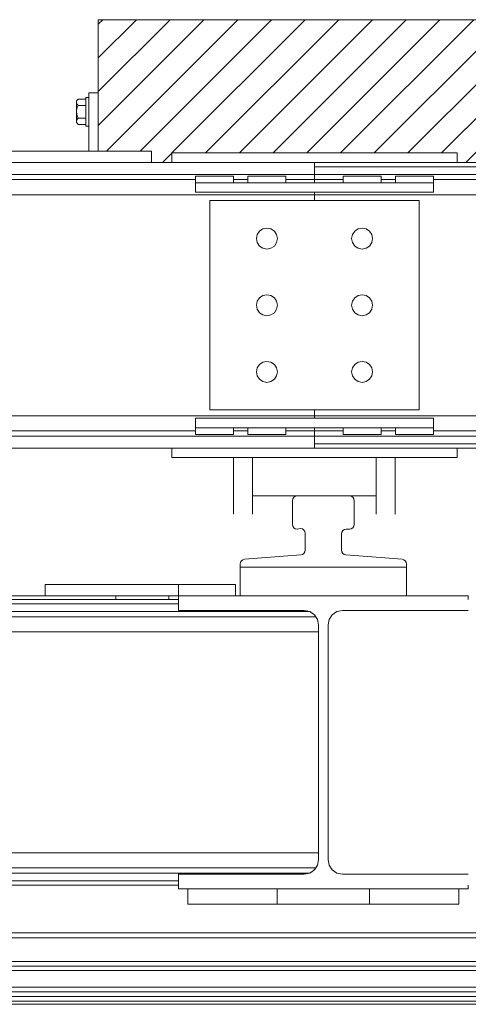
# Model space of a CAD drawing. Header units: millimetres. Extents: x 53056 to 116131, y -669674 to -625124.
# Tile 236 of 256: x 69729 to 70200, y -635887 to -634853. Entities that reach past the tile are written whole.
import ezdxf

# ---------------------------------------------------------------- set-up
doc = ezdxf.new("R2010")
doc.units = ezdxf.units.MM
doc.header["$MEASUREMENT"] = 0
doc.linetypes.add('DGN Style 1', pattern=[536.1990872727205, 0.8921781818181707, -535.3069090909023])
for name, color, linetype, lineweight in [('Main Cradle', 7, 'Continuous', 0), ('Main Cradle Rails', 7, 'Continuous', 0), ('Side Cradle Blocks', 7, 'Continuous', 0), ('Side Cradle Stbd', 7, 'Continuous', 0)]:
    doc.layers.add(name, color=color, linetype=linetype, lineweight=lineweight)

# ---------------------------------------------------------------- blocks, each defined once
blk = doc.blocks.new('*U55')
at = {"linetype": 'Continuous', "lineweight": 0}
h = blk.add_hatch(dxfattribs=at)
h.set_pattern_fill('HATCH', color=30, style=0, pattern_type=2)
h.set_pattern_definition([(45, (-14684.229276, 12474.993428), (-17.71895608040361, 17.71895608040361), [])])
h.paths.add_polyline_path([(-14334.31152483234, 12396.1757699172), (-14327.7467942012, 12396.1757699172), (-14327.7467942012, 12469.45638980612), (-14327.7467942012, 12546.1757699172), (-14782.7467942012, 12546.1757699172), (-14782.7467942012, 12469.45638980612), (-14782.7467942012, 12408.1757699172), (-14726.74679420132, 12408.1757699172), (-14726.74679420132, 12396.1757699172), (-14705.52989966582, 12396.17580080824), (-14705.52989966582, 12406.1757699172), (-14405.52989966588, 12406.1757699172), (-14405.52989966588, 12396.1757699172)])
at = {"color": 30, "linetype": 'Continuous', "lineweight": 0, "flags": 128}
blk.add_lwpolyline([(-14334.31152483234, 12396.1757699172), (-14327.7467942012, 12396.1757699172), (-14327.7467942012, 12469.45638980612), (-14327.7467942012, 12546.1757699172), (-14782.7467942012, 12546.1757699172), (-14782.7467942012, 12469.45638980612), (-14782.7467942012, 12408.1757699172), (-14726.74679420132, 12408.1757699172), (-14726.74679420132, 12396.1757699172), (-14705.52989966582, 12396.17580080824), (-14705.52989966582, 12406.1757699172), (-14405.52989966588, 12406.1757699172), (-14405.52989966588, 12396.1757699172), (-14334.31152483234, 12396.1757699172)], close=True, dxfattribs=at)
at = {"layer": 'Main Cradle', "color": 7, "linetype": 'Continuous', "lineweight": 0}
for p, q in [((-14633.75592507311, 11940.97755214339), (-14633.75592507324, 11970.97755214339)), ((-14458.75592507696, 11940.97755214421), (-14458.75592507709, 11970.97755214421)), ((-14838.65951416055, 11940.97755214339), (-14838.65951416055, 11952.97755214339)), ((-14838.65592507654, 11940.97755214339), (-14838.65592507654, 11952.97755214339)), ((-14698.65592507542, 11940.97758324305), (-14698.65592507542, 11952.97755214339)), ((-14638.65592507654, 11940.97758303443), (-14638.65592507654, 11952.97755214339)), ((-14698.65592507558, 11937.07755214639), (-16843.85592507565, 11937.07755214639)), ((-16703.85230509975, 11940.97755214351), (-14838.65951416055, 11940.97755214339)), ((-14764.43306534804, 11940.97752125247), (-14764.43306534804, 11937.07758303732)), ((-14708.65592507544, 11940.97752125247), (-14708.65592507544, 11937.07758303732)), ((-14554.27596613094, 11919.05730642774), (-15039.22592507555, 11919.05730642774)), ((-14560.91651307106, 11924.48560870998), (-14954.56713735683, 11924.48560870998)), ((-14559.68430189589, 11923.81589246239), (-14560.60368457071, 11924.39429550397)), ((-14560.58649438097, 11924.41871820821), (-14560.58102832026, 11924.41498905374)), ((-14555.70133560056, 11921.08587711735), (-14555.84572735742, 11921.25103895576)), ((-14555.70235234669, 11921.08657078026), (-14555.70133560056, 11921.08587711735)), ((-14555.40468817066, 11920.74655833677), (-14555.70133560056, 11921.08587711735)), ((-14551.20595596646, 11903.10817468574), (-15039.22592507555, 11903.10817468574)), ((-14552.36593665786, 11657.96182460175), (-14552.35840919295, 11657.98378156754)), ((-14554.27596612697, 11655.09779786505), (-15039.22592507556, 11655.09779786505)), ((-14560.59715863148, 11649.75078222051), (-14560.43440419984, 11649.83800948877)), ((-14556.72032126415, 11652.31968036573), (-14555.83160610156, 11653.20383362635)), ((-14555.83160610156, 11653.20383362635), (-14554.96618484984, 11654.06481254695)), ((-14698.65592507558, 11637.07755214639), (-16843.85592507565, 11637.07755214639)), ((-14698.65592507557, 11633.17755214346), (-14698.65592507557, 11641.69492971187)), ((-14688.65592507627, 11633.17752125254), (-14688.65592507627, 11623.50167268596)), ((-14594.85415746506, 11633.17752125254), (-14594.85415746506, 11623.50167268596)), ((-14497.65769268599, 11633.17752125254), (-14497.65769268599, 11623.50167268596)), ((-14403.85592507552, 11633.17752125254), (-14403.85592507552, 11623.50167268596)), ((-14688.65592507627, 11623.50167288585), (-14688.65592507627, 11617.17755214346)), ((-14594.85415746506, 11623.50167288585), (-14594.85415746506, 11617.17755214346)), ((-14497.65769268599, 11623.50167288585), (-14497.65769268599, 11617.17755214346)), ((-14403.85592507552, 11623.50167288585), (-14403.85592507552, 11617.17755214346))]:
    blk.add_line(p, q, dxfattribs=at)
at = {"layer": 'Main Cradle', "color": 7, "linetype": 'Continuous', "lineweight": 0, "flags": 128}
for points in [[(-14633.75592507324, 11970.97755214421), (-14633.75592507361, 11970.97755214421), (-14633.7559250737, 11974.35030680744), (-14633.41147971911, 11976.17398741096), (-14632.42560069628, 11977.74640468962), (-14630.93412058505, 11978.85091391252), (-14629.14253274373, 11979.33533785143), (-14569.86931740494, 11983.93219581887), (-14568.07772956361, 11984.41661975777), (-14566.58624945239, 11985.52112898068), (-14565.60037042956, 11987.09354625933), (-14565.25592507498, 11988.91722686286), (-14565.25592507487, 12006.61005514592), (-14565.62319863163, 12008.49097133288), (-14566.67106335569, 12010.09556320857), (-14568.24557804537, 12011.18810110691), (-14570.11543165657, 12011.60808091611), (-14572.00592507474, 12011.29380364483), (-14573.89641849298, 12010.97952637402), (-14575.76627210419, 12011.39950618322), (-14577.34078679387, 12012.49204408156), (-14578.38865151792, 12014.09663595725), (-14578.75592507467, 12015.97755214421), (-14578.7559250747, 12040.97755214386), (-14578.37532273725, 12042.89096930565), (-14577.29145898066, 12044.51308604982), (-14575.66934223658, 12045.59694980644), (-14573.7559250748, 12045.97755214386), (-14518.75592507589, 12045.97755214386), (-14516.84250791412, 12045.59694980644), (-14515.22039117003, 12044.51308604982), (-14514.13652741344, 12042.89096930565), (-14513.755925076, 12040.97755214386), (-14513.755925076, 12015.97755214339), (-14514.13652741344, 12014.0641349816), (-14515.22039117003, 12012.44201823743), (-14516.84250791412, 12011.35815448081), (-14518.75592507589, 12010.97755214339), (-14522.25592507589, 12010.97755214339), (-14524.16934223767, 12010.59694980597), (-14525.79145898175, 12009.51308604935), (-14526.87532273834, 12007.8909693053), (-14527.25592507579, 12005.97755214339), (-14527.25592507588, 11988.91722686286), (-14526.9114797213, 11987.09354625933), (-14525.92560069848, 11985.52112898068), (-14524.43412058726, 11984.41661975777), (-14522.64253274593, 11983.93219581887), (-14463.36931740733, 11979.33533785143), (-14461.57772956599, 11978.85091391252), (-14460.08624945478, 11977.74640468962), (-14459.10037043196, 11976.17398741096), (-14458.75592507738, 11974.35030680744), (-14458.75592507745, 11970.97755214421)], [(-14458.75592507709, 11970.97755214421), (-14458.75592507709, 11970.97755214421), (-14633.75592507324, 11970.97755214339)], [(-14698.65592507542, 11952.97755214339), (-14838.65592507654, 11952.97755214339), (-14838.65951416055, 11952.97755214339), (-14838.65951416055, 11952.97755214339)], [(-14638.65592507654, 11952.97755214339), (-14638.65592507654, 11952.97755214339), (-14698.65592507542, 11952.97755214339)], [(-14698.65627257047, 11940.97755214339), (-14838.65592507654, 11940.97755214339), (-14838.65951416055, 11940.97755214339), (-14838.65951416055, 11940.97755214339)], [(-14698.65592507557, 11641.69492971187), (-14698.65592507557, 11648.57755214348), (-14566.40592507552, 11648.57755214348), (-14560.58913690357, 11649.73458324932), (-14555.65790200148, 11653.02952906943), (-14552.36295618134, 11657.96076397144), (-14551.20592507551, 11663.77755214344), (-14551.20592507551, 11910.37755214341), (-14552.36295618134, 11916.19434031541), (-14555.65790200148, 11921.12557521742), (-14560.58913690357, 11924.42052103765), (-14566.40592507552, 11925.57755214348), (-14698.65592507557, 11925.57755214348), (-14698.65592507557, 11940.97755214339), (-14393.85592507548, 11940.97755214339), (-14393.85592507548, 11937.07755214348)], [(-14698.65592507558, 11932.46017458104), (-14954.56713735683, 11932.46017458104), (-15362.91153121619, 11932.46017458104), (-15771.25592507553, 11932.46017458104), (-16179.6003189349, 11932.46017458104), (-16587.94471279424, 11932.46017458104)], [(-14393.85592507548, 11925.57755214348), (-14393.85592507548, 11925.57755214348), (-14526.10592507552, 11925.57755214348), (-14531.92271324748, 11924.42052103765), (-14536.85394814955, 11921.12557521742), (-14540.1488939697, 11916.19434031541), (-14541.30592507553, 11910.37755214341), (-14541.30592507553, 11663.77755214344), (-14540.1488939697, 11657.96076397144), (-14536.85394814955, 11653.02952906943), (-14531.92271324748, 11649.73458324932), (-14526.10592507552, 11648.57755214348), (-14393.85592507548, 11648.57755214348), (-14393.85592507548, 11648.57755214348)], [(-14560.60454290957, 11924.39447054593), (-14560.60368457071, 11924.39429550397), (-14560.6712976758, 11924.4368323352)], [(-14552.35344762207, 11916.14637921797), (-14552.37339669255, 11916.18964035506), (-14552.40356111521, 11916.2550542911)], [(-14551.20595596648, 11671.04692960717), (-15039.22592507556, 11671.04692960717), (-15527.24592507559, 11671.04692960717), (-16015.26592507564, 11671.04692960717), (-16503.28592507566, 11671.04692960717)], [(-16587.94471280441, 11649.66949558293), (-16179.60031894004, 11649.66949558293), (-15771.25592507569, 11649.66949558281), (-15362.91153121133, 11649.66949558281), (-14954.56713734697, 11649.66949558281), (-14560.91651304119, 11649.66949558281)], [(-14560.64986316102, 11649.72253554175), (-14560.59715863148, 11649.75078222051), (-14560.59820806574, 11649.7505702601)], [(-16587.94471280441, 11641.69492971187), (-16179.60031894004, 11641.69492971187), (-15771.25592507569, 11641.69492971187), (-15362.91153121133, 11641.69492971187), (-14954.56713734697, 11641.69492971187), (-14698.65592507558, 11641.69492971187)], [(-14393.85592507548, 11637.07755214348), (-14393.85592507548, 11633.17755214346), (-14698.65592507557, 11633.17755214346)], [(-14688.65592507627, 11617.17755214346), (-14594.85415746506, 11617.17755214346), (-14586.99818754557, 11617.17755214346), (-14573.29968553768, 11617.17755214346), (-14555.72304744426, 11617.17755214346), (-14536.78880270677, 11617.17755214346), (-14519.21216461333, 11617.17755214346), (-14505.51366260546, 11617.17755214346), (-14497.65769268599, 11617.17755214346), (-14403.85592507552, 11617.17755214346), (-14403.85592507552, 11617.17755214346)]]:
    blk.add_lwpolyline(points, dxfattribs=at)
at = {"layer": 'Main Cradle Rails', "color": 7, "linetype": 'Continuous', "lineweight": 0}
for p, q in [((-14938.61958383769, 11586.87933437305), (-14153.89221886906, 11586.87933437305)), ((-14951.52607107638, 11581.87933437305), (-14140.98573056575, 11581.87933437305)), ((-17845.06221428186, 11556.8793343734), (-10346.23674911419, 11556.8793343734)), ((-10346.23674911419, 11551.88130860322), (-17845.06221428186, 11551.88130860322)), ((-17845.06221428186, 11547.51183737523), (-10346.23674911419, 11547.51183737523)), ((-17845.06221428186, 11529.81900909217), (-10346.23674911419, 11529.81900909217)), ((-17845.06221428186, 11524.83397804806), (-10346.23674911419, 11524.83397804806)), ((-17845.06221428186, 11520.23712008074), (-10346.23674911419, 11520.23712008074)), ((-17845.06221428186, 11515.25208903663), (-10346.23674911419, 11515.25208903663)), ((-17845.06221428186, 11511.8793343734), (-10346.23674911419, 11511.8793343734))]:
    blk.add_line(p, q, dxfattribs=at)
at = {"layer": 'Side Cradle Blocks', "color": 7, "linetype": 'Continuous', "lineweight": 0}
for p, q in [((-14327.7467942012, 12546.1757699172), (-14782.7467942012, 12546.1757699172)), ((-14782.7467942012, 12469.45638980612), (-14782.7467942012, 12546.1757699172)), ((-14792.7467942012, 12408.17580080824), (-14792.7467942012, 12469.45638980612)), ((-14782.7467942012, 12469.45638980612), (-14792.7467942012, 12469.45638980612)), ((-14782.7467942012, 12408.17580080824), (-14782.7467942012, 12469.45638980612)), ((-14805.7467942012, 12459.48763980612), (-14805.7467942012, 12456.92042395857)), ((-14805.74648529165, 12458.10993105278), (-14805.74679415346, 12459.48742684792)), ((-14803.95488397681, 12462.83138980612), (-14804.99666890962, 12461.58544304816)), ((-14804.96365058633, 12453.78718182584), (-14803.95488397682, 12456.14388980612)), ((-14804.93826839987, 12457.37731130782), (-14803.95488397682, 12456.14388980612)), ((-14803.96314590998, 12462.82102717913), (-14803.95488397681, 12462.83138980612)), ((-14803.95488397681, 12462.83138980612), (-14795.74682509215, 12462.83138980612)), ((-14803.95488397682, 12456.14388980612), (-14795.74682509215, 12456.14388980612)), ((-14805.7467942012, 12449.45635264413), (-14805.7467942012, 12445.51773410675)), ((-14805.74449322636, 12449.2255000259), (-14805.7467942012, 12445.51754498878)), ((-14805.74468123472, 12448.42473094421), (-14805.74449322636, 12449.2255000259)), ((-14804.99666890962, 12441.52294305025), (-14803.95488397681, 12442.76888980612)), ((-14804.72698030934, 12444.4899814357), (-14803.95488397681, 12442.76888980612)), ((-14803.95488397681, 12442.76888980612), (-14795.74682509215, 12442.76888980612)), ((-14805.7467942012, 12439.42597780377), (-14805.7467942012, 12441.990266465)), ((-14805.74679400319, 12439.42598317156), (-14805.74648529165, 12440.7408539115)), ((-14804.99666890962, 12437.32733656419), (-14805.74664683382, 12438.05336817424)), ((-14805.06520572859, 12441.44097485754), (-14804.99666890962, 12441.52294305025)), ((-14803.95573409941, 12436.08240652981), (-14804.99666890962, 12437.32733656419)), ((-14804.93826839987, 12437.31481130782), (-14803.95488397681, 12436.08138980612)), ((-14803.95488397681, 12436.08138980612), (-14795.74682509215, 12436.08138980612))]:
    blk.add_line(p, q, dxfattribs=at)
at = {"layer": 'Side Cradle Blocks', "color": 7, "linetype": 'Continuous', "lineweight": 0, "flags": 128}
for points in [[(-14792.74682509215, 12434.45638980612), (-14795.7467942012, 12434.45638980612), (-14795.7467942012, 12435.59819681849), (-14795.7467942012, 12438.84978808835), (-14795.7467942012, 12443.71613832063), (-14795.7467942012, 12449.45638980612), (-14795.7467942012, 12455.19664129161), (-14795.7467942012, 12460.06299152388), (-14795.7467942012, 12463.31458279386), (-14795.7467942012, 12464.45638949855)], [(-14795.7467942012, 12464.45638980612), (-14795.7467942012, 12464.45638980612), (-14792.74682509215, 12464.45638980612)], [(-14804.99666890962, 12461.58544304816), (-14805.7467942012, 12460.85926877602), (-14805.7467942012, 12459.48763980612)], [(-14804.99666890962, 12461.58544304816), (-14805.06520572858, 12461.50347485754), (-14805.62203324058, 12460.33996018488), (-14805.71516442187, 12459.91593339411), (-14805.7467942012, 12459.48763980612), (-14805.52821784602, 12458.35722453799), (-14805.2399586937, 12457.75570991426), (-14804.93826839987, 12457.37731130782)], [(-14805.7467942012, 12456.92042395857), (-14805.7467942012, 12453.39523462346), (-14805.7467942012, 12449.45638980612), (-14805.74449322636, 12449.2255000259), (-14805.74450033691, 12449.25721239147)], [(-14805.7467942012, 12449.45638980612), (-14805.57204100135, 12451.47601914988), (-14804.99986252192, 12453.6496193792), (-14804.96365058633, 12453.78718182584)], [(-14805.7467942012, 12445.51754498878), (-14805.7467942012, 12445.51754498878), (-14805.74648529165, 12445.28718750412)], [(-14805.73911710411, 12439.7926437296), (-14805.73891086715, 12439.63885040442), (-14805.7467942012, 12441.99235565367), (-14805.7467942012, 12445.51754498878)], [(-14805.74449322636, 12449.2255000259), (-14805.49593776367, 12447.03269134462), (-14804.95560265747, 12445.24596644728), (-14804.72698030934, 12444.4899814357)], [(-14804.93826839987, 12437.31481130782), (-14805.2399586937, 12437.69320991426), (-14805.52821784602, 12438.29472453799), (-14805.7467942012, 12439.42513980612), (-14805.73891086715, 12439.63885040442), (-14805.71516442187, 12439.85343339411), (-14805.62203324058, 12440.27746018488), (-14805.06520572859, 12441.44097485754)], [(-14804.93836003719, 12437.31489503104), (-14804.93826839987, 12437.31481130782), (-14805.7467942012, 12438.05351083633), (-14805.7467942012, 12439.42513980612), (-14805.74679407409, 12439.42568123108)]]:
    blk.add_lwpolyline(points, dxfattribs=at)
at = {"layer": 'Side Cradle Stbd', "color": 7, "linetype": 'Continuous', "lineweight": 0}
for p, q in [((-14726.74679420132, 12408.1757699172), (-14726.74679420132, 12396.17580080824)), ((-14705.52989966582, 12396.17580080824), (-14705.52989966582, 12406.1757699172)), ((-14705.52989966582, 12406.1757699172), (-14405.52989966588, 12406.1757699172)), ((-14405.52989966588, 12396.17580080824), (-14405.52989966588, 12406.1757699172)), ((-17005.24679420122, 12396.1757699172), (-14555.52989966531, 12396.1757699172)), ((-14334.31300512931, 12396.1757699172), (-14555.52989966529, 12396.1757699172)), ((-14334.31300512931, 12391.55839235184), (-14555.52989966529, 12391.55839235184)), ((-17005.24679420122, 12383.58382648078), (-14555.52989966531, 12383.5838264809)), ((-14680.52989966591, 12381.93001227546), (-14680.52989966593, 12374.9300431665)), ((-14640.52989966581, 12381.93001227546), (-14680.52989966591, 12381.93001227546)), ((-14640.52989966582, 12374.9300431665), (-14640.52989966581, 12381.93001227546)), ((-14625.52989966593, 12381.93001227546), (-14625.52989966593, 12374.9300431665)), ((-14585.52989966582, 12381.93001227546), (-14625.52989966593, 12381.93001227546)), ((-14585.52989966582, 12374.9300431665), (-14585.52989966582, 12381.93001227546)), ((-14555.52989966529, 12384.36360814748), (-14555.52989966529, 12383.5838264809)), ((-14555.52989966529, 12383.5838264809), (-14555.52989966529, 12378.15552419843)), ((-14334.31300512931, 12383.5838264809), (-14555.52989966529, 12383.5838264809)), ((-14525.52989966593, 12374.93004316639), (-14525.52989966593, 12381.93001227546)), ((-14525.52989966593, 12381.93001227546), (-14485.52989966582, 12381.93001227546)), ((-14485.52989966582, 12381.93001227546), (-14485.52989966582, 12374.93004316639)), ((-14470.52989966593, 12374.93004316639), (-14470.52989966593, 12381.93001227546)), ((-14470.52989966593, 12381.93001227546), (-14430.52989966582, 12381.93001227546)), ((-14430.52989966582, 12381.93001227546), (-14430.52989966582, 12374.93004319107)), ((-16880.24676331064, 12378.15552419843), (-14680.52993055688, 12378.15552419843)), ((-14680.52989966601, 12374.93001227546), (-14680.52989966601, 12364.93001227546)), ((-14680.52989966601, 12374.93001227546), (-14430.52989966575, 12374.93001227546)), ((-14640.52986877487, 12378.15552419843), (-14625.52993055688, 12378.15552419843)), ((-14585.52986877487, 12378.15552419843), (-14555.52989966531, 12378.15552419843)), ((-14525.52993055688, 12378.15552419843), (-14555.52989966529, 12378.15552419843)), ((-14555.52989966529, 12378.15552419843), (-14555.52989966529, 12376.59596086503)), ((-14470.52993055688, 12378.15552419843), (-14485.52986877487, 12378.15552419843)), ((-14430.52989966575, 12364.93001227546), (-14430.52989966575, 12374.93001227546)), ((-14334.31300512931, 12378.15552419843), (-14430.52986877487, 12378.15552419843)), ((-17005.24679420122, 12362.20639245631), (-14555.52989966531, 12362.20639245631)), ((-14430.52989966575, 12364.93001227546), (-14680.52989966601, 12364.93001227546)), ((-14555.52989966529, 12364.92998138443), (-14555.52989966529, 12362.20639245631)), ((-14334.31300512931, 12362.20639245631), (-14555.52989966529, 12362.20639245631)), ((-14665.52989966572, 12281.1757699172), (-14665.52989966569, 12356.1757699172)), ((-14605.52989966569, 12356.1757699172), (-14665.52989966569, 12356.1757699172)), ((-14605.52989966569, 12356.1757699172), (-14555.52989966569, 12356.1757699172)), ((-14505.52989966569, 12327.1757699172), (-14501.32038190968, 12326.33844477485)), ((-14601.32038190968, 12306.01309505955), (-14597.75172507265, 12308.39759532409)), ((-14605.52989966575, 12235.1757699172), (-14601.32038190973, 12236.01309505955)), ((-14501.3203819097, 12236.01309505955), (-14497.75172507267, 12238.39759532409)), ((-14597.7517250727, 12168.39759532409), (-14595.36722480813, 12171.96625216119)), ((-14515.69257452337, 12171.96625216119), (-14513.30807425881, 12168.39759532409)), ((-14445.52989966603, 12150.6757699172), (-14445.52989966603, 12136.1757699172)), ((-14445.52989966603, 12136.1757699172), (-14470.02989966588, 12136.1757699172)), ((-17005.24679420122, 12130.14514737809), (-14555.52989966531, 12130.14514737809)), ((-14680.5298996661, 12127.42152755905), (-14680.5298996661, 12117.42152755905)), ((-14680.5298996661, 12127.42152755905), (-14430.52989966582, 12127.42152755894)), ((-14334.31300512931, 12130.14514737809), (-14555.52989966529, 12130.14514737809)), ((-14555.52989966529, 12130.14514737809), (-14555.52989966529, 12127.42155844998)), ((-14430.52989966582, 12117.42152755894), (-14430.52989966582, 12127.42152755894)), ((-16880.24676331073, 12114.19601563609), (-14680.52993055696, 12114.19601563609)), ((-14430.52989966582, 12117.42152755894), (-14680.5298996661, 12117.42152755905)), ((-14680.52989966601, 12110.42152755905), (-14680.52989966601, 12117.42149664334)), ((-14640.52989966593, 12117.42149666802), (-14640.52989966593, 12110.42152755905)), ((-14640.52986877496, 12114.19601563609), (-14625.52993055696, 12114.19601563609)), ((-14625.52989966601, 12110.42152755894), (-14625.52989966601, 12117.42149666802)), ((-14585.52989966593, 12117.42149666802), (-14585.52989966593, 12110.42152755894)), ((-14585.52986877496, 12114.19601563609), (-14555.52989966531, 12114.19601563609)), ((-14555.52989966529, 12117.42149666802), (-14555.52989966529, 12115.75557896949)), ((-14555.52989966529, 12115.75557896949), (-14555.52989966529, 12114.19601563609)), ((-14555.52989966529, 12114.19601563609), (-14555.52989966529, 12108.76771335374)), ((-14525.52993055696, 12114.19601563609), (-14555.52989966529, 12114.19601563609)), ((-14525.529899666, 12117.42149666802), (-14525.52989966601, 12110.42152755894)), ((-14485.52989966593, 12110.42152755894), (-14485.52989966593, 12117.42149666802)), ((-14470.52993055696, 12114.19601563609), (-14485.52986877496, 12114.19601563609)), ((-14470.52989966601, 12117.42149666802), (-14470.52989966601, 12110.42152755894)), ((-14430.52989966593, 12110.42152755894), (-14430.52989966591, 12117.42149666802)), ((-14334.31300512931, 12114.19601563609), (-14430.52986877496, 12114.19601563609)), ((-17005.24679420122, 12108.76771335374), (-14555.52989966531, 12108.76771335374)), ((-14640.52989966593, 12110.42152755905), (-14680.52989966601, 12110.42152755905)), ((-14585.52989966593, 12110.42152755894), (-14625.52989966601, 12110.42152755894)), ((-14334.31300512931, 12108.76771335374), (-14555.52989966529, 12108.76771335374)), ((-14555.52989966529, 12106.21996385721), (-14555.52989966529, 12103.7066359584)), ((-14555.52989966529, 12103.7066359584), (-14555.52989966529, 12100.79314748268)), ((-14525.52989966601, 12110.42152755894), (-14485.52989966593, 12110.42152755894)), ((-14470.52989966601, 12110.42152755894), (-14430.52989966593, 12110.42152755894)), ((-17005.24679420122, 12096.1757699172), (-14555.52989966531, 12096.1757699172)), ((-14705.52989966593, 12096.17573902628), (-14705.52989966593, 12086.1757699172)), ((-14555.52989966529, 12100.79314748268), (-14334.31300512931, 12100.79314748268)), ((-14334.31300512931, 12096.1757699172), (-14555.52989966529, 12096.1757699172)), ((-14405.52989966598, 12096.17573902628), (-14405.52989966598, 12086.1757699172)), ((-14705.52989966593, 12086.1757699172), (-14405.52989966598, 12086.1757699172)), ((-14640.81302680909, 12050.91820833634), (-14640.81302705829, 12086.17573902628)), ((-14640.81302872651, 12086.17573902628), (-14640.81302799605, 12050.91828153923)), ((-14620.81302826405, 12074.6039701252), (-14620.81302852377, 12085.7970589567)), ((-14620.8130280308, 12082.17804214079), (-14620.81302789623, 12079.19935845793)), ((-14490.81300239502, 12050.91820833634), (-14490.81300264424, 12086.17573902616)), ((-14470.81300431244, 12086.17573902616), (-14470.81300358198, 12050.91823950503)), ((-14620.81302817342, 12070.69848020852), (-14620.81302826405, 12074.6039701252)), ((-14620.81302788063, 12058.08073817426), (-14620.81302817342, 12070.69848020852)), ((-14640.81302686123, 12026.8628268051), (-14640.81302680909, 12050.91820833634)), ((-14640.81302799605, 12050.91817744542), (-14640.81302727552, 12026.86287462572)), ((-14620.81302762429, 12052.40538307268), (-14620.81302788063, 12058.08067552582)), ((-14620.81302756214, 12051.02993517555), (-14620.81302762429, 12052.40538307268)), ((-14620.8130275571, 12050.91823950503), (-14620.81302756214, 12051.02993517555)), ((-14490.81300244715, 12026.8628268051), (-14490.81300239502, 12050.91820833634)), ((-14470.81300358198, 12050.91815886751), (-14470.81300286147, 12026.86282615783)), ((-14620.81302784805, 12045.97752016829), (-14620.81302727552, 12026.86282615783)), ((-14573.75608467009, 12045.9775518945), (-14620.81299592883, 12045.97755124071)), ((-14490.81303329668, 12045.97755304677), (-14518.755769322, 12045.97755265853)), ((-14490.813003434, 12045.97752215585), (-14490.81300286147, 12026.86287462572))]:
    blk.add_line(p, q, dxfattribs=at)
at = {"layer": 'Side Cradle Stbd', "color": 7, "linetype": 'Continuous', "lineweight": 0, "flags": 128}
for points in [[(-15026.74679420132, 12408.1757699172), (-14726.74679420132, 12408.1757699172), (-14726.74679420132, 12408.1757699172)], [(-14555.52989966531, 12374.9300431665), (-14555.52989966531, 12376.59596086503), (-14555.52989966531, 12378.15552419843), (-14555.52989966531, 12383.5838264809), (-14555.52989966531, 12384.36360814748), (-14555.52989966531, 12386.13157597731), (-14555.52989966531, 12388.64490387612), (-14555.52989966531, 12391.55839235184), (-14555.52989966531, 12396.1757699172), (-14555.52989966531, 12396.1757699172)], [(-14555.52989966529, 12391.55839235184), (-14555.52989966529, 12388.64490387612), (-14555.52989966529, 12386.13157597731), (-14555.52989966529, 12384.36360814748)], [(-14555.52989966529, 12376.59596086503), (-14555.52989966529, 12376.59596086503), (-14555.52989966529, 12374.9300431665)], [(-14555.52989966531, 12356.1758141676), (-14555.52989966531, 12362.20639245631), (-14555.52989966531, 12364.92998138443)], [(-14445.52989966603, 12150.6757699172), (-14445.529899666, 12211.1757699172), (-14445.52989966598, 12281.1757699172), (-14445.52989966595, 12356.1757699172), (-14470.02989966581, 12356.1757699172), (-14555.52989966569, 12356.1757699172)], [(-14601.32038190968, 12306.01309505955), (-14605.52989966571, 12305.1757699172), (-14609.73941742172, 12306.01309505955), (-14613.30807425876, 12308.39759532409), (-14615.69257452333, 12311.96625216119), (-14616.52989966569, 12316.1757699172), (-14615.69257452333, 12320.38528767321), (-14613.30807425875, 12323.95394451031), (-14609.7394174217, 12326.33844477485), (-14605.52989966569, 12327.1757699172), (-14601.32038190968, 12326.33844477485), (-14597.75172507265, 12323.95394451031), (-14595.36722480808, 12320.38528767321), (-14594.52989966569, 12316.1757699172), (-14595.36722480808, 12311.96625216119), (-14597.75172507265, 12308.39759532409)], [(-14505.52989966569, 12327.1757699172), (-14509.7394174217, 12326.33844477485), (-14513.30807425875, 12323.95394451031), (-14515.69257452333, 12320.38528767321), (-14516.52989966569, 12316.1757699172), (-14515.69257452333, 12311.96625216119), (-14513.30807425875, 12308.39759532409), (-14509.73941742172, 12306.01309505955), (-14505.52989966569, 12305.1757699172), (-14501.32038190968, 12306.01309505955), (-14497.75172507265, 12308.39759532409), (-14495.36722480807, 12311.96625216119), (-14494.52989966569, 12316.1757699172), (-14495.36722480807, 12320.38528767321), (-14497.75172507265, 12323.9539445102), (-14501.32038190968, 12326.33844477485)], [(-14665.52989966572, 12281.1757699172), (-14665.52989966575, 12211.1757699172), (-14665.52989966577, 12150.6757699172), (-14665.52989966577, 12136.1757699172), (-14605.52989966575, 12136.1757699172), (-14555.52989966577, 12136.1757699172), (-14470.02989966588, 12136.1757699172)], [(-14605.52989966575, 12235.1757699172), (-14609.73941742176, 12236.01309505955), (-14613.30807425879, 12238.39759532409), (-14615.69257452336, 12241.96625216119), (-14616.52989966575, 12246.1757699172), (-14615.69257452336, 12250.38528767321), (-14613.30807425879, 12253.95394451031), (-14609.73941742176, 12256.33844477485), (-14605.52989966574, 12257.1757699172), (-14601.32038190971, 12256.33844477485), (-14597.75172507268, 12253.95394451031), (-14595.36722480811, 12250.38528767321), (-14594.52989966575, 12246.1757699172), (-14595.36722480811, 12241.96625216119), (-14597.7517250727, 12238.39759532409), (-14601.32038190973, 12236.01309505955)], [(-14501.3203819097, 12236.01309505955), (-14505.52989966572, 12235.1757699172), (-14509.73941742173, 12236.01309505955), (-14513.30807425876, 12238.39759532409), (-14515.69257452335, 12241.96625216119), (-14516.52989966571, 12246.1757699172), (-14515.69257452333, 12250.38528767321), (-14513.30807425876, 12253.95394451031), (-14509.73941742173, 12256.33844477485), (-14505.52989966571, 12257.1757699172), (-14501.32038190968, 12256.33844477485), (-14497.75172507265, 12253.9539445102), (-14495.36722480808, 12250.38528767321), (-14494.52989966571, 12246.1757699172), (-14495.3672248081, 12241.96625216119), (-14497.75172507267, 12238.39759532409)], [(-14597.7517250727, 12168.39759532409), (-14601.32038190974, 12166.01309505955), (-14605.52989966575, 12165.1757699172), (-14609.73941742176, 12166.01309505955), (-14613.30807425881, 12168.39759532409), (-14615.69257452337, 12171.96625216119), (-14616.52989966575, 12176.1757699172), (-14615.69257452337, 12180.38528767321), (-14613.30807425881, 12183.95394451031), (-14609.73941742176, 12186.33844477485), (-14605.52989966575, 12187.1757699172), (-14601.32038190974, 12186.33844477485), (-14597.7517250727, 12183.95394451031), (-14595.36722480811, 12180.38528767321), (-14594.52989966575, 12176.1757699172), (-14595.36722480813, 12171.96625216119)], [(-14515.69257452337, 12171.96625216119), (-14516.52989966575, 12176.1757699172), (-14515.69257452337, 12180.38528767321), (-14513.30807425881, 12183.95394451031), (-14509.73941742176, 12186.33844477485), (-14505.52989966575, 12187.1757699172), (-14501.32038190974, 12186.33844477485), (-14497.7517250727, 12183.9539445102), (-14495.36722480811, 12180.38528767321), (-14494.52989966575, 12176.1757699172), (-14495.36722480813, 12171.96625216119), (-14497.7517250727, 12168.39759532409), (-14501.32038190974, 12166.01309505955), (-14505.52989966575, 12165.1757699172), (-14509.73941742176, 12166.01309505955), (-14513.30807425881, 12168.39759532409)], [(-14555.52989966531, 12127.42155844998), (-14555.52989966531, 12130.14514737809), (-14555.52989966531, 12136.17573858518)], [(-14555.52989966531, 12100.79314748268), (-14555.52989966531, 12103.7066359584), (-14555.52989966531, 12106.21996385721), (-14555.52989966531, 12107.98793168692), (-14555.52989966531, 12108.76771335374), (-14555.52989966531, 12114.19601563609), (-14555.52989966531, 12115.75557896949), (-14555.52989966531, 12117.42149666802)], [(-14555.52989966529, 12108.76771335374), (-14555.52989966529, 12107.98793168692), (-14555.52989966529, 12106.21996385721), (-14555.52989966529, 12106.21996385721)], [(-14555.52989966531, 12096.1757699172), (-14555.52989966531, 12096.1757699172), (-14555.52989966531, 12100.79314748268)], [(-14620.81302705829, 12086.17573902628), (-14620.81302680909, 12050.91820861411), (-14620.81302686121, 12026.86282708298), (-14620.81302727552, 12026.86282615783), (-14620.81333577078, 12026.86282615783)], [(-14620.81302820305, 12086.17573902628), (-14620.81302819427, 12085.79708984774), (-14620.8130280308, 12082.17804214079)], [(-14620.81302789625, 12079.19935845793), (-14620.81302775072, 12075.97755022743), (-14620.81302769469, 12079.19936216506), (-14620.81302764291, 12082.17804644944), (-14620.81302757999, 12085.79709121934), (-14620.81302757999, 12085.79709121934)], [(-14470.81300264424, 12086.17573902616), (-14470.81300239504, 12050.91820861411), (-14470.81300244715, 12026.86282708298), (-14470.81300286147, 12026.86282615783), (-14470.81331135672, 12026.86282615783)], [(-14620.81302712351, 12058.08070641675), (-14620.81302712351, 12058.08070641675), (-14620.81302722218, 12052.40538300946), (-14620.81302724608, 12051.02993497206), (-14620.81302724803, 12050.91823950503)], [(-14620.81302724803, 12050.91815976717), (-14620.81302733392, 12045.97755124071), (-14620.8130275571, 12050.91815939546)]]:
    blk.add_lwpolyline(points, dxfattribs=at)

msp = doc.modelspace()

# ---------------------------------------------------------------- block references
at = {"color": 7, "linetype": 'DGN Style 1', "lineweight": 0}
msp.add_blockref('*U55', (84593.95000000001, -647399.3500000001), dxfattribs=at)

doc.saveas('drawing.dxf')
